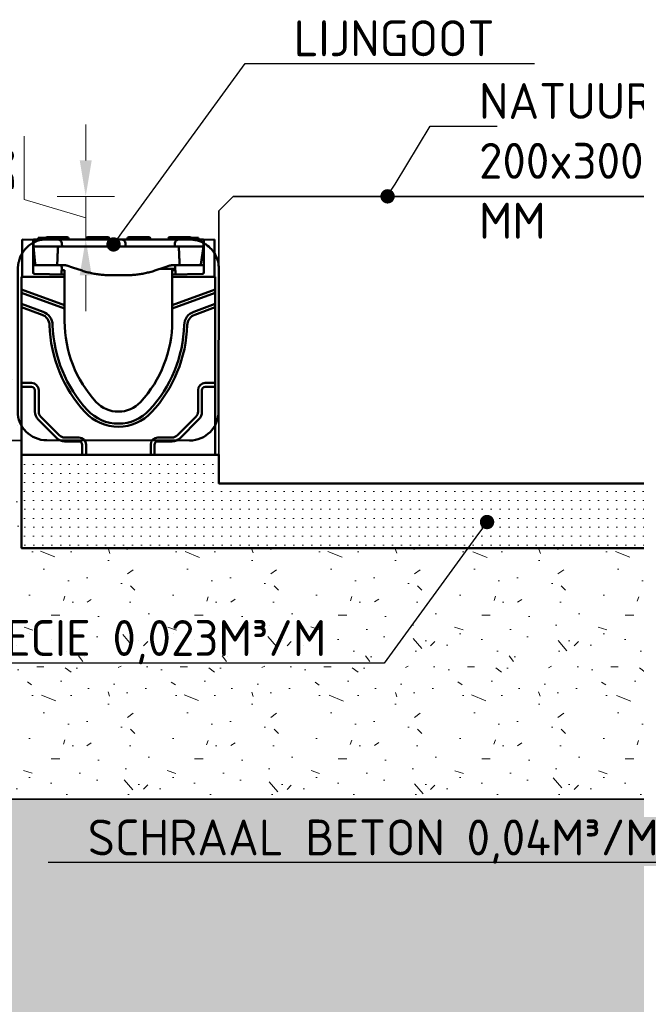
# Model space of a CAD drawing. Header units: metres. Extents: x 92403 to 95147, y 464428 to 465602.
# Tile 256 of 256: x 92610.011 to 92610.441, y 465103.598 to 465104.284. Entities that reach past the tile are written whole.
import ezdxf
from ezdxf import colors
from ezdxf.entities.mleader import LeaderData, LeaderLine
from ezdxf.math import Vec2, Vec3

# ---------------------------------------------------------------- set-up
doc = ezdxf.new("R2010")
doc.units = ezdxf.units.M
doc.linetypes.add('HIDDEN', pattern=[2.373, 1.58, -0.7929999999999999])
doc.layers.get('0').update_dxf_attribs({"linetype": 'CONTINUOUS'})
doc.layers.get('Defpoints').update_dxf_attribs({"linetype": 'CONTINUOUS'})
for name, color, linetype, lineweight in [('N-WE-GW-GROND_ZAND_CUNETZAND-AD-10', 7, 'CONTINUOUS', 18), ('N-WE-RI-HWA_GOOT_LIJNGOOT-GD', 150, 'CONTINUOUS', 50), ('N-WE-VH-VERHARDING_ASFALT-T25', 7, 'CONTINUOUS', 25), ('N-WE-VH-VERHARDING_BETON_SCHRAAL-GD', 252, 'CONTINUOUS', 50), ('N-WE-VH-VERHARDING_FUNDERING-AD-10', 252, 'CONTINUOUS', 18), ('N-WE-VH-VERHARDING_NATUURSTEEN-GD', 252, 'CONTINUOUS', 50), ('N-XX-GW-GROND_ZAND_FUNDERINGSZAND-AD-10', 7, 'CONTINUOUS', 18), ('N-XX-VH-VERHARDING_NATUURSTEEN-G', 252, 'CONTINUOUS', 35), ('X-XX-AL-VERWIJZING_DETAIL-M', 7, 'CONTINUOUS', 18)]:
    doc.layers.add(name, color=color, linetype=linetype, lineweight=lineweight)
doc.styles.add('NLCS-ISO-M10-T25', font='NLCS-ISO.ttf', dxfattribs={"height": 0.025})
doc.dimstyles.new('NLCS-M10-T25-PIJL_L2_H1', dxfattribs={"dimscale": 0.01, "dimtxt": 2.5, "dimasz": 2.5, "dimexe": 2, "dimexo": 2, "dimgap": 0.7, "dimtad": 1, "dimzin": 0, "dimdsep": 46, "dimtxsty": 'NLCS-ISO-M10-T25', "dimcen": 2.5, "dimdle": 2, "dimclrd": 256, "dimclre": 256, "dimclrt": 7, "dimadec": 1, "dimazin": 0, "dimtfac": 1, "dimtdec": 3, "dimtofl": 0, "dimtmove": 1, "dimatfit": 0, "dimfxl": 2, "dimfxlon": 1, "dimtfillclr": 256, "dimtolj": 1, "dimtzin": 0, "dimlwd": -1, "dimlwe": -1, "dimarcsym": 0})

# ---------------------------------------------------------------- blocks, each defined once
blk = doc.blocks.new('_Dot')
at = {"color": 0, "linetype": 'ByBlock', "lineweight": -2}
blk.add_line((-0.5, 0), (-1, 0), dxfattribs=at)
at = {"color": 0, "linetype": 'ByBlock', "const_width": 0.5}
blk.add_lwpolyline([(-0.25, 0, 1), (0.25, 0, 1)], format="xyb", close=True, dxfattribs=at)
blk = doc.blocks.new('*D466')
at = {"layer": 'Defpoints', "color": 0, "transparency": 16777216}
for p in [(92610.0569438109, 465104.161229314), (92610.14971132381, 465104.161229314), (92610.14971132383, 465104.131229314)]:
    blk.add_point(p, dxfattribs=at)
at = {"layer": 'X-XX-AL-VERWIJZING_DETAIL-M', "transparency": 16777216}
for p, q in [((92610.0569438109, 465104.186229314), (92610.0569438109, 465104.211229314)), ((92610.01394381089, 465104.1591293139), (92610.01394381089, 465104.2031293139)), ((92610.07694381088, 465104.161229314), (92610.03694381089, 465104.161229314)), ((92610.0569438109, 465104.131229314), (92610.0569438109, 465104.161229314)), ((92610.0569438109, 465104.146229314), (92610.01394381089, 465104.1591293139)), ((92610.07694381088, 465104.131229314), (92610.03694381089, 465104.131229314)), ((92610.0569438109, 465104.1062293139), (92610.0569438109, 465104.081229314))]:
    blk.add_line(p, q, dxfattribs=at)
for points in [[(92610.05277714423, 465104.186229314), (92610.06111047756, 465104.186229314), (92610.0569438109, 465104.161229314)], [(92610.05277714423, 465104.1062293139), (92610.06111047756, 465104.1062293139), (92610.0569438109, 465104.131229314)]]:
    blk.add_solid(points, dxfattribs=at)
at = {"layer": 'X-XX-AL-VERWIJZING_DETAIL-M', "color": 7, "transparency": 16777216, "insert": (92609.99444381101, 465104.1811293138), "char_height": 0.025, "attachment_point": 5, "rotation": 90, "style": 'NLCS-ISO-M10-T25'}
blk.add_mtext('\\A1;30', dxfattribs=at)
blk = doc.blocks.new('Goot')
at = {"color": 8, "transparency": 33554687}
for p, q in [((0.01691155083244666, 0.1509999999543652), (0.01152185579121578, 0.1509999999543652)), ((0.01152185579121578, 0.1509999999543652), (0.01152185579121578, 0.1499999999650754)), ((0.01777757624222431, 0.1514999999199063), (0.02025000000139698, 0.1514999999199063)), ((0.0292500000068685, 0.1514999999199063), (0.02025000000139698, 0.1514999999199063)), ((0.0292500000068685, 0.1514999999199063), (0.03172242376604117, 0.1514999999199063)), ((0.04627757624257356, 0.1514999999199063), (0.04875000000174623, 0.1514999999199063)), ((0.05775000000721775, 0.1514999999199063), (0.04875000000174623, 0.1514999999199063)), ((0.05775000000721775, 0.1514999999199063), (0.06022242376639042, 0.1514999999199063)), ((0.0747775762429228, 0.1514999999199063), (0.07725000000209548, 0.1514999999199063)), ((0.08624999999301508, 0.1514999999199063), (0.07725000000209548, 0.1514999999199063)), ((0.08624999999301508, 0.1514999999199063), (0.08872242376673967, 0.1514999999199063)), ((0.1032775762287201, 0.1514999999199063), (0.1057500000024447, 0.1514999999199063)), ((0.1147499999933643, 0.1514999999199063), (0.1057500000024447, 0.1514999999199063)), ((0.1147499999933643, 0.1514999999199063), (0.1172224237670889, 0.1514999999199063)), ((0.1182597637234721, 0.1510000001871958), (0.1180884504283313, 0.1510000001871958)), ((0.1213339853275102, 0.1510000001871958), (0.1182597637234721, 0.1510000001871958)), ((0.1232499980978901, 0.1510000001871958), (0.1213339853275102, 0.1510000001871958)), ((0.1233750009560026, 0.1510000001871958), (0.1232499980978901, 0.1510000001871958)), ((0.1233749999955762, 0.1509999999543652), (0.1233749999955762, 0.1499999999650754)), ((0.01677894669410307, 0.1505523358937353), (0.01674999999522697, 0.1499999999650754)), ((0.0327210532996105, 0.1505523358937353), (0.0327499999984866, 0.1499999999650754)), ((0.04527894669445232, 0.1505523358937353), (0.04524999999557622, 0.1499999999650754)), ((0.06122105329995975, 0.1505523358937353), (0.06124999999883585, 0.1499999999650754)), ((0.07377894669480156, 0.1505523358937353), (0.07374999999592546, 0.1499999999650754)), ((0.089721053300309, 0.1505523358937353), (0.08974999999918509, 0.1499999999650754)), ((0.1022789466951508, 0.1505523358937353), (0.1022499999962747, 0.1499999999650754)), ((0.1182210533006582, 0.1505523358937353), (0.1182499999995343, 0.1499999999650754)), ((0, 0.1149999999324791), (0.02999999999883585, 0.104080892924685)), ((0.02999999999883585, 0.1017997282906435), (0, 0.1127188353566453)), ((0.1049999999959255, 0.104080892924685), (0.1349999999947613, 0.1149999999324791)), ((0.1349999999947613, 0.1127188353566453), (0.1049999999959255, 0.1017997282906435)), ((0, 0.1050431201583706), (0.01501239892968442, 0.09957905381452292)), ((0.1199876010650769, 0.09957905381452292), (0.1349999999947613, 0.1050431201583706)), ((0.01427924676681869, 0.09756473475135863), (0, 0.1027619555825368)), ((0.1349999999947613, 0.1027619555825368), (0.1207207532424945, 0.09756473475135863)), ((0, 0.04999999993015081), (0.006999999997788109, 0.04999999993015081)), ((0.1279999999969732, 0.04999999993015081), (0.1349999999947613, 0.04999999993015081)), ((0.006999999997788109, 0.04732050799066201), (0, 0.04732050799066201)), ((0.009320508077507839, 0.02999999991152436), (0.009320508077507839, 0.04499999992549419)), ((0.01200000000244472, 0.04499999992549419), (0.01200000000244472, 0.02999999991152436)), ((0.1230000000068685, 0.02999999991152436), (0.1230000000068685, 0.04499999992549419)), ((0.1256794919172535, 0.04499999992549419), (0.1256794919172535, 0.02999999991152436)), ((0.1349999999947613, 0.04732050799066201), (0.1279999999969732, 0.04732050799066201)), ((0.02456977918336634, 0.01156977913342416), (0.01156977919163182, 0.02456977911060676)), ((0.01346446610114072, 0.02646446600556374), (0.02646446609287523, 0.01346446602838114)), ((0.1085355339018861, 0.01346446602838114), (0.1215355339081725, 0.02646446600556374)), ((0.1234302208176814, 0.02456977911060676), (0.110430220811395, 0.01156977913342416)), ((0.02999999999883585, 0.01199999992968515), (0.03999999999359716, 0.01199999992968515)), ((0.03999999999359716, 0.009320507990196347), (0.02999999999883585, 0.009320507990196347)), ((0.04232050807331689, -5.820766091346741e-11), (0.04232050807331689, 0.006999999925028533)), ((0.04499999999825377, 0.006999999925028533), (0.04499999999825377, -5.820766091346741e-11)), ((0.08999999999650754, -5.820766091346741e-11), (0.08999999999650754, 0.006999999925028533)), ((0.09267949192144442, 0.006999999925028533), (0.09267949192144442, -5.820766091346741e-11)), ((0.09500000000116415, 0.01199999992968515), (0.1049999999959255, 0.01199999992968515)), ((0.1049999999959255, 0.009320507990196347), (0.09500000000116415, 0.009320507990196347))]:
    blk.add_line(p, q, dxfattribs=at)
at = {"color": 8}
for p, q in [((0.008000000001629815, 0.149606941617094), (0.0004999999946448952, 0.1499999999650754)), ((0.0004999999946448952, 0.1499999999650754), (0.0004999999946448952, 0.1239999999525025)), ((0.008249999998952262, 0.149593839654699), (0.008000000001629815, 0.149606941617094)), ((0.008000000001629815, 0.1269826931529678), (0.008000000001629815, 0.149606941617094)), ((0.008249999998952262, 0.1499999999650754), (0.02514120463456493, 0.1499999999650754)), ((0.008249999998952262, 0.1449999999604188), (0.008249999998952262, 0.1499999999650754)), ((0.008249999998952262, 0.1449999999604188), (0.009522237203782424, 0.1328954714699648)), ((0.02825020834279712, 0.1449999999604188), (0.008249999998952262, 0.1449999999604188)), ((0.0342499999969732, 0.1499999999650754), (0.02514122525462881, 0.1499999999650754)), ((0.02825020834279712, 0.1449999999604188), (0.0281371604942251, 0.1471570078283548)), ((0.02825020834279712, 0.1449999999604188), (0.0342499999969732, 0.1449999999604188)), ((0.0565000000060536, 0.1499999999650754), (0.0342499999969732, 0.1499999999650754)), ((0.0342499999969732, 0.1449999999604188), (0.0565000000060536, 0.1449999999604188)), ((0.06560877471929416, 0.1499999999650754), (0.0565000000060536, 0.1499999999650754)), ((0.0565000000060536, 0.1449999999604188), (0.06249979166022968, 0.1449999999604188)), ((0.0626128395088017, 0.1471570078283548), (0.06249979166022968, 0.1449999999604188)), ((0.07250020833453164, 0.1449999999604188), (0.06249979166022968, 0.1449999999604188)), ((0.06560879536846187, 0.1499999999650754), (0.06939120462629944, 0.1499999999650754)), ((0.07850000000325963, 0.1499999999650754), (0.06939122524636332, 0.1499999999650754)), ((0.07250020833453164, 0.1449999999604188), (0.07238716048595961, 0.1471570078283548)), ((0.07250020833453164, 0.1449999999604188), (0.07850000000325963, 0.1449999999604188)), ((0.1007499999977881, 0.1499999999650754), (0.07850000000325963, 0.1499999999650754)), ((0.07850000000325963, 0.1449999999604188), (0.1007499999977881, 0.1449999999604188)), ((0.1098587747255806, 0.1499999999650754), (0.1007499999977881, 0.1499999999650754)), ((0.1007499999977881, 0.1449999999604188), (0.1067497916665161, 0.1449999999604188)), ((0.1068628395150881, 0.1471570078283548), (0.1067497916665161, 0.1449999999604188)), ((0.126749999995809, 0.1449999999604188), (0.1067497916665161, 0.1449999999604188)), ((0.1098587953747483, 0.1499999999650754), (0.126749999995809, 0.1499999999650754)), ((0.124880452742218, 0.1328479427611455), (0.126749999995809, 0.1449999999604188)), ((0.126749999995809, 0.1499999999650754), (0.126749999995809, 0.1449999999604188)), ((0.1269999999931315, 0.149606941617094), (0.126749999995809, 0.149593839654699)), ((0.1345000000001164, 0.1499999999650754), (0.1269999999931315, 0.149606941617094)), ((0.1269999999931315, 0.149606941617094), (0.1269999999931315, 0.1269826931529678)), ((0.1345000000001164, 0.1239999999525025), (0.1345000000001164, 0.1499999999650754)), ((0.1096534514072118, 0.1437179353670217), (0.1096534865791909, 0.1437179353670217)), ((0.02597379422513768, 0.1319918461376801), (0.01002620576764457, 0.1319918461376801)), ((0.01051675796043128, 0.1320000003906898), (0.01056897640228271, 0.1320000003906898)), ((0.01056897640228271, 0.1320000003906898), (0.01101676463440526, 0.1320000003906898)), ((0.01101676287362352, 0.1319999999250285), (0.02487703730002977, 0.1319999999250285)), ((0.02487703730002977, 0.1329476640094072), (0.02487703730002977, 0.1319999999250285)), ((0.0248770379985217, 0.1320000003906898), (0.02536533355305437, 0.1320000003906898)), ((0.02536533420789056, 0.1319999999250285), (0.02999999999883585, 0.1319999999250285)), ((0.02800000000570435, 0.1303776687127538), (0.0277968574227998, 0.1265018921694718)), ((0.02799999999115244, 0.1304899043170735), (0.02797105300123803, 0.1310421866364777)), ((0.02800000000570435, 0.1304899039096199), (0.02800000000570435, 0.1303776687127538)), ((0.03156204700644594, 0.1317497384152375), (0.03557879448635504, 0.1304287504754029)), ((0.03557879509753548, 0.1304287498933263), (0.04219339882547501, 0.128253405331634)), ((0.0928066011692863, 0.128253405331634), (0.09942120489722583, 0.1304287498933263)), ((0.09942120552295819, 0.1304287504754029), (0.1034379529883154, 0.1317497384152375)), ((0.1049999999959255, 0.1319999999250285), (0.1096346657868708, 0.1319999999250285)), ((0.1070000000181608, 0.1304899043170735), (0.1070289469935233, 0.1310421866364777)), ((0.1070000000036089, 0.1303776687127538), (0.1070000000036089, 0.1304899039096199)), ((0.1072031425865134, 0.1265018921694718), (0.1070000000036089, 0.1303776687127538)), ((0.1070000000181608, 0.1303776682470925), (0.1072031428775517, 0.1265018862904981)), ((0.1249737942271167, 0.1319918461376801), (0.1090262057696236, 0.1319918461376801)), ((0.1096346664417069, 0.1320000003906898), (0.1101229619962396, 0.1320000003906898)), ((0.1101229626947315, 0.1329476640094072), (0.1101229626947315, 0.1319999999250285)), ((0.1101229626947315, 0.1319999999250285), (0.1233902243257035, 0.1319999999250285)), ((0.1139832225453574, 0.1319918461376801), (0.1139832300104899, 0.1319999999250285)), ((0.1154830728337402, 0.1319999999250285), (0.1154830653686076, 0.1319918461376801)), ((0.1156999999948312, 0.1319999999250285), (0.1156999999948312, 0.1319918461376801)), ((0.1233902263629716, 0.1320000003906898), (0.1238920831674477, 0.1320000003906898)), ((0, 0.1149999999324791), (0, 0.1239999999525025)), ((0.02999999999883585, 0.1239999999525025), (0, 0.1239999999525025)), ((0.02999999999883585, 0.1256159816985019), (0.00898254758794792, 0.1259828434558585)), ((0.02790275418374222, 0.1285223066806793), (0.02999999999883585, 0.1284856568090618)), ((0.02999999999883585, 0.1284856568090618), (0.02999999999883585, 0.1279874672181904)), ((0.02999999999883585, 0.1279874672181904), (0.02999999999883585, 0.1259896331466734)), ((0.02999999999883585, 0.1256159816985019), (0.02999999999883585, 0.1259896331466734)), ((0.02999999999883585, 0.1239999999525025), (0.02999999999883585, 0.1256159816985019)), ((0.02999999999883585, 0.104080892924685), (0.02999999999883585, 0.1239999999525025)), ((0.0625, 0.1249999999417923), (0.07249999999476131, 0.1249999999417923)), ((0.09687379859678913, 0.1295909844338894), (0.1070412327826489, 0.1295909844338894)), ((0.1049999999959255, 0.1284856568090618), (0.1070972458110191, 0.1285223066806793)), ((0.1049999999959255, 0.1279874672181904), (0.1049999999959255, 0.1284856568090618)), ((0.1049999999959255, 0.1259896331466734), (0.1049999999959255, 0.1279874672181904)), ((0.1049999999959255, 0.1259896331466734), (0.1049999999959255, 0.1256159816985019)), ((0.1260174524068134, 0.1259828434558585), (0.1049999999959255, 0.1256159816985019)), ((0.1049999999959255, 0.1239999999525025), (0.1049999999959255, 0.1256159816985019)), ((0.1049999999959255, 0.1239999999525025), (0.1049999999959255, 0.104080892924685)), ((0.1349999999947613, 0.1239999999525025), (0.1049999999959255, 0.1239999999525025)), ((0.1349999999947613, 0.1239999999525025), (0.1349999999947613, 0.1149999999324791)), ((0, 0.1127188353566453), (0, 0.1149999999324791)), ((0, 0.1050431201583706), (0, 0.1127188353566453)), ((0.1349999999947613, 0.1149999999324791), (0.1349999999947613, 0.1127188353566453)), ((0.1349999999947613, 0.1127188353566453), (0.1349999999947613, 0.1050431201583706)), ((0, 0.1027619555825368), (0, 0.1050431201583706)), ((0.02999999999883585, 0.104080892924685), (0.02999999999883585, 0.1017997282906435)), ((0.1049999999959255, 0.1017997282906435), (0.1049999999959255, 0.104080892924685)), ((0.1349999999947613, 0.1050431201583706), (0.1349999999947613, 0.1027619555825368)), ((0, 0.04999999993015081), (0, 0.1027619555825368)), ((0.02999999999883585, 0.1017997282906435), (0.02999999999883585, 0.09299999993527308)), ((0.1049999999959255, 0.09299999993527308), (0.1049999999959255, 0.1017997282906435)), ((0.1349999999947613, 0.1027619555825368), (0.1349999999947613, 0.04999999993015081)), ((0, 0.04732050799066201), (0, 0.04999999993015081)), ((0.1349999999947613, 0.04999999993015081), (0.1349999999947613, 0.04732050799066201)), ((0, -5.820766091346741e-11), (0, 0.04732050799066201)), ((0.1349999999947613, 0.04732050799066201), (0.1349999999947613, -5.820766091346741e-11)), ((0.04232050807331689, -5.820766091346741e-11), (0, -5.820766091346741e-11)), ((0.04499999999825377, -5.820766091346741e-11), (0.04232050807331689, -5.820766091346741e-11)), ((0.08999999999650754, -5.820766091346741e-11), (0.04499999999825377, -5.820766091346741e-11)), ((0.09267949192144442, -5.820766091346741e-11), (0.08999999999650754, -5.820766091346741e-11)), ((0.1349999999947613, -5.820766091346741e-11), (0.09267949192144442, -5.820766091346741e-11))]:
    blk.add_line(p, q, dxfattribs=at)
at = {"color": 8, "flags": 128}
for points in [[(0.02577549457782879, 0.1449999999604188), (0.02574285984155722, 0.1449459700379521), (0.02571140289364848, 0.14489126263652), (0.02568113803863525, 0.1448359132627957), (0.02565207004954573, 0.1447799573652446), (0.02562422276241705, 0.1447234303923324), (0.0255975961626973, 0.1446663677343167), (0.02557220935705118, 0.1446088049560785), (0.02554807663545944, 0.1445507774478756), (0.02552520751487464, 0.1444923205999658), (0.025503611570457, 0.1444334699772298), (0.02548330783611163, 0.1443742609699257), (0.02546430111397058, 0.1443147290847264), (0.02544659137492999, 0.1442549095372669), (0.02543016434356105, 0.1441948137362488), (0.02541501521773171, 0.1441344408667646), (0.02540115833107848, 0.1440737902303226), (0.02538859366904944, 0.1440128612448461), (0.02537732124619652, 0.1439516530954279), (0.02536734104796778, 0.1438901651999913), (0.02535866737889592, 0.1438283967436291), (0.02535129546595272, 0.1437663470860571), (0.0253452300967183, 0.1437040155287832), (0.02534047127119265, 0.1436414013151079), (0.02533702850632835, 0.143578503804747)], [(0.1096629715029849, 0.143578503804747), (0.1096595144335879, 0.1436414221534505), (0.1096547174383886, 0.143704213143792), (0.1096485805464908, 0.1437668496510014), (0.1096411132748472, 0.1438293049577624), (0.1096323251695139, 0.1438915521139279), (0.1096222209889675, 0.1439535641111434), (0.1096108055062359, 0.1440153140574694), (0.1095980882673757, 0.1440767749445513), (0.1095840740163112, 0.1441379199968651), (0.1095687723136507, 0.1441987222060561), (0.1095521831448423, 0.1442591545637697), (0.1095343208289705, 0.1443191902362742), (0.1095152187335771, 0.1443787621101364), (0.1094949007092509, 0.1444378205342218), (0.1094733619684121, 0.144496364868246), (0.1094506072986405, 0.1445543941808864), (0.1094266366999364, 0.1446119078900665), (0.1094014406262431, 0.1446689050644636), (0.1093750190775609, 0.1447253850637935), (0.1093473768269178, 0.1447813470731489), (0.1093185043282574, 0.1448367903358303), (0.1092884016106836, 0.1448917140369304), (0.1092570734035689, 0.1449461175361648), (0.1092245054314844, 0.1449999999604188)], [(0.02533702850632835, 0.143578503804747), (0.02531747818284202, 0.1431355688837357), (0.02529796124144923, 0.1426926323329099), (0.02527847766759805, 0.1422496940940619), (0.02525902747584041, 0.1418067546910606), (0.0252396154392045, 0.1413638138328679), (0.02522023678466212, 0.14092087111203), (0.02520089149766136, 0.1404779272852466), (0.02518157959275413, 0.1400349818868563), (0.02516230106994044, 0.1395920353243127), (0.02514305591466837, 0.1391490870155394), (0.02512384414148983, 0.1387061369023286), (0.02510466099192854, 0.1382631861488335), (0.02508551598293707, 0.1378202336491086), (0.02506640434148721, 0.1373772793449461), (0.02504732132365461, 0.1369343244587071), (0.02502827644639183, 0.136491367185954), (0.02500926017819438, 0.1360484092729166), (0.02499027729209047, 0.1356054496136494), (0.02497132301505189, 0.1351624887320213), (0.02495240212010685, 0.13471952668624), (0.02493351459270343, 0.1342765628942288), (0.02491466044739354, 0.1338335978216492), (0.02489583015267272, 0.1333906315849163), (0.0248770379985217, 0.1329476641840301)], [(0.1101229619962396, 0.1329476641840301), (0.1101041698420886, 0.1333906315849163), (0.1100853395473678, 0.1338335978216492), (0.1100664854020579, 0.1342765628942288), (0.1100475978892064, 0.13471952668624), (0.1100286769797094, 0.1351624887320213), (0.1100097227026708, 0.1356054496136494), (0.1099907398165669, 0.1360484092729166), (0.1099717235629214, 0.136491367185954), (0.1099526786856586, 0.1369343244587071), (0.1099335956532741, 0.1373772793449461), (0.1099144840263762, 0.1378202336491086), (0.1098953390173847, 0.1382631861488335), (0.1098761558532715, 0.1387061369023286), (0.1098569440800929, 0.1391490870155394), (0.1098376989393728, 0.1395920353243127), (0.1098184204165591, 0.1400349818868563), (0.1097991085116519, 0.1404779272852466), (0.1097797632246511, 0.14092087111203), (0.1097603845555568, 0.1413638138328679), (0.1097409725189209, 0.1418067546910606), (0.1097215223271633, 0.1422496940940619), (0.109702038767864, 0.1426926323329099), (0.1096825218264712, 0.1431355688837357), (0.1096629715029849, 0.143578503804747)], [(0.02999999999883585, 0.1320000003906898), (0.03006215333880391, 0.1319996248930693), (0.03012458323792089, 0.1319984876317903), (0.03018728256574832, 0.1319965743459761), (0.03025025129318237, 0.1319938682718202), (0.03031348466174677, 0.1319903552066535), (0.03037698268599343, 0.1319860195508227), (0.03044074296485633, 0.1319808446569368), (0.03050476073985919, 0.1319748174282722), (0.03056903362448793, 0.1319679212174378), (0.03063355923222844, 0.1319601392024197), (0.0306983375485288, 0.1319514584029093), (0.03076336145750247, 0.1319418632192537), (0.0308286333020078, 0.1319313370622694), (0.03089414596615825, 0.1319198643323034), (0.03095989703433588, 0.1319074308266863), (0.03102588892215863, 0.1318940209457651), (0.03109211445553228, 0.1318796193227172), (0.03115857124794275, 0.1318642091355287), (0.03122525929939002, 0.1318477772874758), (0.03129217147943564, 0.1318303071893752), (0.03135931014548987, 0.1318117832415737), (0.03142667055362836, 0.1317921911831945), (0.03149425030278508, 0.1317715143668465), (0.03156204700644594, 0.1317497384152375)], [(0.1034379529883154, 0.1317497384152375), (0.1035057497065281, 0.1317715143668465), (0.1035733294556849, 0.1317921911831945), (0.1036406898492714, 0.1318117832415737), (0.1037078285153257, 0.1318303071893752), (0.1037747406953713, 0.1318477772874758), (0.1038414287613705, 0.1318642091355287), (0.1039078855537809, 0.1318796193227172), (0.1039741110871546, 0.1318940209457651), (0.1040401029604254, 0.1319074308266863), (0.1041058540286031, 0.1319198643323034), (0.1041713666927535, 0.1319313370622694), (0.1042366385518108, 0.1319418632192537), (0.1043016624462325, 0.1319514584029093), (0.1043664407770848, 0.1319601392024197), (0.1044309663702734, 0.1319679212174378), (0.1044952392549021, 0.1319748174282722), (0.104559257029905, 0.1319808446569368), (0.1046230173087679, 0.1319860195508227), (0.1046865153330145, 0.1319903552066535), (0.1047497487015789, 0.1319938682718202), (0.1048127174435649, 0.1319965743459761), (0.1048754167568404, 0.1319984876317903), (0.1049378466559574, 0.1319996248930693), (0.1049999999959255, 0.1320000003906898)], [(0.1070289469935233, 0.1310421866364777), (0.1070566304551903, 0.1312287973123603), (0.1071186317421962, 0.1314067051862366), (0.107213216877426, 0.1315701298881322), (0.1073364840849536, 0.1317125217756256), (0.1074845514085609, 0.1318295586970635), (0.1076518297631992, 0.1319164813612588), (0.1078322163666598, 0.1319705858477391), (0.1079246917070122, 0.1319845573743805), (0.1079691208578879, 0.131988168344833), (0.1080005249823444, 0.1319895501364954), (0.1081180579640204, 0.1319906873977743), (0.108215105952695, 0.1319910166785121), (0.1083403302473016, 0.1319913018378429), (0.1084895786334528, 0.131991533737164), (0.1086575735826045, 0.1319917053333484), (0.108838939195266, 0.1319918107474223), (0.1090262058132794, 0.1319918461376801)], [(0.1249737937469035, 0.1319918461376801), (0.1251616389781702, 0.131991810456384), (0.1253426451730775, 0.1319917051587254), (0.1255109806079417, 0.1319915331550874), (0.1256599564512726, 0.131991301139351), (0.1257852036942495, 0.1319910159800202), (0.125881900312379, 0.1319906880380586), (0.1259997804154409, 0.1319895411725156), (0.1260314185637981, 0.1319881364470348), (0.1260758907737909, 0.1319844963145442), (0.126168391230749, 0.131970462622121), (0.126348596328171, 0.1319163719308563), (0.1265155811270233, 0.131829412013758), (0.1266637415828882, 0.1317123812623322), (0.1267869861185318, 0.1315697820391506), (0.1268814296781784, 0.1314066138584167), (0.1269435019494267, 0.1312283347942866), (0.1269710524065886, 0.1310421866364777)], [(0.04219339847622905, 0.1282534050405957), (0.04301839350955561, 0.1279881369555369), (0.04384525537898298, 0.1277343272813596), (0.04467397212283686, 0.1274919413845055), (0.04550454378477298, 0.1272609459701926), (0.04633696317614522, 0.1270413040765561), (0.04717122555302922, 0.1268329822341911), (0.04800732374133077, 0.1266359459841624), (0.04884525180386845, 0.1264501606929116), (0.04968500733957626, 0.1262755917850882), (0.05052658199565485, 0.1261122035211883), (0.05136997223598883, 0.1259599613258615), (0.05221517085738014, 0.125818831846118), (0.05306217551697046, 0.12568879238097), (0.05391098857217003, 0.1255698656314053), (0.05476161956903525, 0.1254620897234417), (0.05561407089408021, 0.1253655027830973), (0.05646835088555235, 0.1252801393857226), (0.05732446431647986, 0.1252060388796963), (0.0581824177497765, 0.125143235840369), (0.05904221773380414, 0.1250917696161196), (0.05990386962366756, 0.1250516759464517), (0.06076737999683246, 0.1250229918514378), (0.06163275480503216, 0.1250057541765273), (0.0625, 0.1249999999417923)], [(0.07249999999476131, 0.1249999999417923), (0.07336724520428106, 0.1250057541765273), (0.07423261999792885, 0.1250229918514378), (0.07509613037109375, 0.1250516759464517), (0.07595778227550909, 0.1250917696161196), (0.0768175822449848, 0.125143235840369), (0.07767553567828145, 0.1252060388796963), (0.07853164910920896, 0.1252801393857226), (0.0793859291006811, 0.1253655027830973), (0.08023838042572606, 0.1254620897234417), (0.0810890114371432, 0.1255698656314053), (0.08193782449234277, 0.12568879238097), (0.08278482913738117, 0.125818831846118), (0.0836300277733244, 0.1259599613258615), (0.08447341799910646, 0.1261122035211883), (0.08531499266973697, 0.1262755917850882), (0.08615474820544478, 0.1264501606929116), (0.08699267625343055, 0.1266359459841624), (0.08782877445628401, 0.1268329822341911), (0.08866303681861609, 0.1270413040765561), (0.08949545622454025, 0.1272609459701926), (0.09032602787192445, 0.1274919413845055), (0.09115474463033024, 0.1277343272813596), (0.0919816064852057, 0.1279881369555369), (0.09280660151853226, 0.1282534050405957)]]:
    blk.add_lwpolyline(points, dxfattribs=at)
at = {"color": 8, "transparency": 33554687}
for centre, radius, start, end in [((0.01777757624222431, 0.1504999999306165), 0.001, 90, 176.9999996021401), ((0.03172242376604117, 0.1504999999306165), 0.001, 3.000000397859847, 90), ((0.04627757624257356, 0.1504999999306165), 0.001, 90, 176.9999996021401), ((0.06022242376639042, 0.1504999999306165), 0.001, 3.000000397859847, 90), ((0.0747775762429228, 0.1504999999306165), 0.001, 90, 176.9999996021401), ((0.08872242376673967, 0.1504999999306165), 0.001, 3.000000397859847, 90), ((0.1032775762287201, 0.1504999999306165), 0.001, 90, 176.9999996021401), ((0.1172224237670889, 0.1504999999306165), 0.001, 3.000000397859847, 90), ((0.01154308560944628, 0.09004719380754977), 0.0079999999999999, 1.671932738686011, 69.99999988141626), ((0.01154308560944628, 0.09004719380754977), 0.0101435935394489, 1.671932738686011, 69.99999988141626), ((0.123456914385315, 0.09004719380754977), 0.010143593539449, 110.0000001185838, 178.328067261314), ((0.123456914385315, 0.09004719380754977), 0.008, 110.0000001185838, 178.328067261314), ((0.1127045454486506, 0.09299999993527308), 0.0932045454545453, 181.671932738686, 222.8954725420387), ((0.1127045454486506, 0.09299999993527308), 0.0910609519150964, 181.671932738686, 222.8954725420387), ((0.0222954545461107, 0.09299999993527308), 0.0910609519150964, 317.1045274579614, 358.3280672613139), ((0.0222954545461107, 0.09299999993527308), 0.0932045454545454, 317.1045274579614, 358.3280672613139), ((0.006999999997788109, 0.04499999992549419), 0.005, 0, 90), ((0.1279999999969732, 0.04499999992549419), 0.005, 90, 180), ((0.006999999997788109, 0.04499999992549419), 0.0023205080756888, 0, 90), ((0.1279999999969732, 0.04499999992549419), 0.0023205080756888, 90, 180), ((0.01700000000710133, 0.02999999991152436), 0.0076794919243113, 180, 225), ((0.01700000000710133, 0.02999999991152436), 0.005, 180, 225), ((0.06750000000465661, 0.0509999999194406), 0.0315, 222.8954725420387, 317.1045274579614), ((0.06750000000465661, 0.0509999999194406), 0.029356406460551, 222.8954725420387, 317.1045274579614), ((0.1180000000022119, 0.02999999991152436), 0.005, 315, 0), ((0.1180000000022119, 0.02999999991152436), 0.0076794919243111, 315, 0), ((0.02999999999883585, 0.01699999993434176), 0.0076794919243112, 225, 270), ((0.02999999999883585, 0.01699999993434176), 0.005, 225, 270), ((0.03999999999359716, 0.006999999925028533), 0.005, 0, 90), ((0.03999999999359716, 0.006999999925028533), 0.0023205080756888, 0, 90), ((0.09500000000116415, 0.006999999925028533), 0.005, 90, 180), ((0.09500000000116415, 0.006999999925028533), 0.0023205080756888, 90, 180), ((0.1049999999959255, 0.01699999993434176), 0.005, 270, 315), ((0.1049999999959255, 0.01699999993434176), 0.0076794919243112, 270, 315)]:
    blk.add_arc(centre, radius, start, end, dxfattribs=at)
at = {"color": 8}
for centre, radius, start, end in [((0.02514122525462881, 0.1469999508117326), 0.0030000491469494, 3.000892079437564, 90.00039353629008), ((0.06560877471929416, 0.1469999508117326), 0.0030000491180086, 89.99960562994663, 176.9991112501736), ((0.06939122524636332, 0.1469999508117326), 0.0030000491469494, 3.000892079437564, 90.00039353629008), ((0.1098587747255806, 0.1469999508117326), 0.0030000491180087, 89.99960562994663, 176.9991112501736), ((0.01051675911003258, 0.1329999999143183), 0.001, 185.9999989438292, 270), ((0.1238920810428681, 0.1329999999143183), 0.001, 270, 351.2538362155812), ((0.1127045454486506, 0.09299999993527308), 0.0827045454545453, 180, 222.8954725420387), ((0.0222954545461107, 0.09299999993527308), 0.0827045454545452, 317.1045274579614, 0), ((0.06750000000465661, 0.0509999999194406), 0.021, 222.8954725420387, 317.1045274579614)]:
    blk.add_arc(centre, radius, start, end, dxfattribs=at)
for centre, major_axis, ratio, start_param, end_param in [((0.00902757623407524, 0.1309898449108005), (-0.0009986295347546, 5.23358511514e-05), 0.9999980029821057, 4.764748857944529, 6.283185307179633), ((0.01002894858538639, 0.131989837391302), (-0.0010013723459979, 5.4966268e-09), 0.0020039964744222, 4.715128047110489, 6.283185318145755), ((0.02597105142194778, 0.131989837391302), (-0.0010013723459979, -5.4966268e-09), 0.0020039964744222, 3.141592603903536, 4.709649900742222), ((0.02697242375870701, 0.1309898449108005), (0.0009986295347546, 5.23358511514e-05), 0.999998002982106, 0, 1.518436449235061), ((0.00900000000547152, 0.1269826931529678), (-2.58e-14, -0.001000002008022), 0.9999979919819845, 4.712388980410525, 6.265732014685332), ((0.02679822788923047, 0.1265542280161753), (0.0008903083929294, 0.0004553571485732), 0.999998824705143, 4.712388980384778, 5.758052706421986), ((0.1082017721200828, 0.1265542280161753), (-0.0009986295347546, -5.23358511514e-05), 0.9999980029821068, 0, 1.04566372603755), ((0.1260000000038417, 0.1269826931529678), (2.58e-14, -0.001000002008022), 0.9999979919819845, 0.01745329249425, 1.570796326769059)]:
    blk.add_ellipse(centre, major_axis=major_axis, ratio=ratio, start_param=start_param, end_param=end_param, dxfattribs=at)

msp = doc.modelspace()

# ---------------------------------------------------------------- hatches: boundary and pattern name
at = {"layer": 'N-WE-GW-GROND_ZAND_CUNETZAND-AD-10'}
h = msp.add_hatch(dxfattribs=at)
h.set_pattern_fill('AGW-GROND_ZAND_CUNETZAND', color=256, scale=0.01, pattern_type=2)
h.set_pattern_definition([(0, (2984.251750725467, 6081.999378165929), (0.00625, 0.00625), [0, -0.0125])])
h.paths.add_polyline_path([(92610.86474693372, 465103.3412293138), (92610.86474693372, 465103.7412293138), (92609.6647765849, 465103.7412293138), (92609.39971132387, 465103.7412293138), (92609.39971132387, 465103.3412293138)])
at = {"layer": 'N-WE-VH-VERHARDING_FUNDERING-AD-10'}
h = msp.add_hatch(dxfattribs=at)
h.set_pattern_fill('AVH-FUNDERING_GRANULAAT', color=256, scale=0.01, pattern_type=2)
h.set_pattern_definition([(0, (2984.346750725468, 6082.11337816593), (0, 0.1), [0, -0.1]), (0, (2984.347750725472, 6082.078378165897), (0, 0.1), [0, -0.1]), (0, (2984.350750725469, 6082.132378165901), (0, 0.1), [0, -0.1]), (338.1986, (2984.298750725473, 6082.101378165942), (0.3000000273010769, -0.099999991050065), [0.0107703, -0.5277461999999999]), (216.8699, (2984.308750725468, 6082.097378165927), (0.2999999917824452, 0.2000000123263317), [0.005, -0.495]), (130.6013, (2984.304750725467, 6082.094378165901), (0.5000000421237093, -0.5999999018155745), [0.0092195, -0.9127349]), (206.5651, (2984.271750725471, 6082.082378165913), (-0.09999991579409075, -0.1000001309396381), [0.0022361, -0.2213707]), (326.3099, (2984.269750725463, 6082.081378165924), (0.199999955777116, -0.1000001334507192), [0.0036056, -0.3569496]), (108.4349, (2984.27275072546, 6082.079378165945), (-0.09999984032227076, 0.2000000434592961), [0.003162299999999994, -0.3130654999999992]), (225, (2984.33575072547, 6082.072378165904), (-1.776356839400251e-17, -0.1000000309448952), [0.0042426, -0.1371787]), (0, (2984.332750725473, 6082.069378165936), (0.1, 0.1), [0.006, -0.094]), (135, (2984.338750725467, 6082.069378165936), (-0.1000000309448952, 8.881784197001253e-18), [0.0042426, -0.1371787]), (251.5651, (2984.323750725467, 6082.136378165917), (0.09999984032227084, 0.2000000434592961), [0.003162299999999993, -0.3130654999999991]), (0, (2984.322750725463, 6082.13337816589), (0.1, 0.1), [0.005, -0.095]), (143.1301, (2984.327750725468, 6082.13337816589), (-0.2999999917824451, 0.2000000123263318), [0.005, -0.495]), (213.6901, (2984.270750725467, 6082.137378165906), (0.199999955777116, 0.1000001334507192), [0.003605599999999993, -0.3569495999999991]), (341.5651, (2984.26775072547, 6082.135378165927), (-0.2000000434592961, 0.09999984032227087), [0.006324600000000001, -0.3099032]), (126.8699, (2984.273750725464, 6082.13337816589), (0.2000000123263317, -0.2999999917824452), [0.005, -0.495]), (0, (2984.299750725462, 6082.13337816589), (0, 0.1), [0, -0.1]), (0, (2984.27275072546, 6082.107378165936), (0, 0.1), [0, -0.1]), (0, (2984.300750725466, 6082.070378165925), (0, 0.1), [0, -0.1]), (0, (2984.327750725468, 6082.101378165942), (0, 0.1), [0, -0.1]), (0, (2984.298750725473, 6082.118378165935), (0, 0.1), [0, -0.1]), (0, (2984.276750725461, 6082.121378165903), (0, 0.1), [0, -0.1]), (0, (2984.285750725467, 6082.115378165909), (0, 0.1), [0, -0.1]), (0, (2984.281750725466, 6082.091378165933), (0, 0.1), [0, -0.1]), (0, (2984.257750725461, 6082.09537816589), (0, 0.1), [0, -0.1]), (0, (2984.258750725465, 6082.118378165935), (0, 0.1), [0, -0.1]), (0, (2984.255750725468, 6082.140378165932), (0, 0.1), [0, -0.1]), (0, (2984.28675072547, 6082.144378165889), (0, 0.1), [0, -0.1]), (0, (2984.308750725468, 6082.148378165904), (0, 0.1), [0, -0.1]), (0, (2984.343750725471, 6082.144378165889), (0, 0.1), [0, -0.1]), (0, (2984.319750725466, 6082.11337816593), (0, 0.1), [0, -0.1]), (0, (2984.309750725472, 6082.131378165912), (0, 0.1), [0, -0.1]), (0, (2984.317750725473, 6082.083378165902), (0, 0.1), [0, -0.1]), (0, (2984.28775072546, 6082.078378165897), (0, 0.1), [0, -0.1]), (0, (2984.317750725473, 6082.0563781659), (0, 0.1), [0, -0.1]), (0, (2984.284750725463, 6082.062378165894), (0, 0.1), [0, -0.1]), (0, (2984.252750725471, 6082.059378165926), (0, 0.1), [0, -0.1]), (0, (2984.264750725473, 6082.054378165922), (0, 0.1), [0, -0.1]), (0, (2984.265750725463, 6082.068378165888), (0, 0.1), [0, -0.1]), (0, (2984.332750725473, 6082.052378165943), (0, 0.1), [0, -0.1]), (0, (2984.34475072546, 6082.093378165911), (0, 0.1), [0, -0.1]), (0, (2984.33975072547, 6082.123378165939), (0, 0.1), [0, -0.1]), (0, (2984.293750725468, 6082.051378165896), (0, 0.1), [0, -0.1])])
h.paths.add_polyline_path([(92610.01221132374, 465103.9162293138), (92610.01221132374, 465103.9912293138), (92609.39971132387, 465103.9912293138), (92609.39971132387, 465103.7412293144), (92610.74471132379, 465103.7412293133), (92610.74471132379, 465103.9162293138)])
h = msp.add_hatch(dxfattribs=at)
h.set_pattern_fill('AVH-FUNDERING_ZANDCEMENTSTAB', color=256, scale=0.01, pattern_type=2)
h.set_pattern_definition([(0, (2984.251750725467, 6082.049378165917), (0.03125, 0.00625), [0, -0.00625])])
h.paths.add_polyline_path([(92610.01221132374, 465103.9162293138), (92610.01221132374, 465103.9512293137), (92610.01223022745, 465103.9162293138), (92610.49721132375, 465103.9162293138), (92610.45221132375, 465103.9612293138), (92610.45221132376, 465103.9612291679), (92610.19138763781, 465103.9162293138)])
h.paths.add_polyline_path([(92610.45221132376, 465103.9612291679), (92610.14721132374, 465103.9612293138), (92610.14971132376, 465103.9812293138), (92610.01215368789, 465103.9812293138), (92610.01221132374, 465103.951229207), (92610.01221132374, 465103.9162293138), (92610.19138763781, 465103.9162293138)])
at = {"layer": 'N-XX-GW-GROND_ZAND_FUNDERINGSZAND-AD-10'}
h = msp.add_hatch(dxfattribs=at)
h.set_pattern_fill('AGW-GROND_ZAND_FUNDERINGSZAND', color=256, scale=0.01, pattern_type=2)
h.set_pattern_definition([(37.50000000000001, (2984.251750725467, 6082.049378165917), (-0.0006299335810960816, 0.01926823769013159), [0, -0.0152, 0, -0.017, 0, -0.01625]), (7.499999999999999, (2984.251750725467, 6082.049378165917), (0.01769776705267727, 0.0282214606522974), [0, -0.008199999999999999, 0, -0.0137, 0, -0.00525]), (327.5, (2984.239450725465, 6082.049378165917), (0.03114141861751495, 5.659053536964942e-05), [0, -0.005, 0, -0.018, 0, -0.0235]), (317.5, (2984.239450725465, 6082.049378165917), (0.03006126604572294, 0.008776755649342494), [0, -0.0025, 0, -0.0118, 0, -0.0135])])
h.paths.add_polyline_path([(92609.39971132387, 465104.0412293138), (92609.39971132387, 465103.9912293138), (92610.01221132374, 465103.9912293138), (92610.00952949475, 465104.0115810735), (92610.00958366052, 465104.0412293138)])

# ---------------------------------------------------------------- linework, layer by layer
at = {"layer": 'N-WE-VH-VERHARDING_BETON_SCHRAAL-GD'}
msp.add_lwpolyline([(92610.01221132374, 465103.9812293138), (92610.01221132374, 465103.9162293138), (92610.49471132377, 465103.9162293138), (92610.44971132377, 465103.9612293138), (92610.14971132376, 465103.9612293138), (92610.14971132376, 465103.9812293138), (92610.14721132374, 465103.9812293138), (92610.01215368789, 465103.9812293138)], dxfattribs=at)
at = {"layer": 'N-WE-VH-VERHARDING_NATUURSTEEN-GD', "linetype": 'HIDDEN', "ltscale": 5, "flags": 128}
msp.add_lwpolyline([(92610.14089890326, 465104.127598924, -0.2480042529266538), (92610.14971109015, 465104.1108514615), (92610.14952926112, 465104.0113253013, -0.4142135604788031), (92610.12924229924, 465103.9911123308), (92610.02974246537, 465103.9912941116, -0.4142135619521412), (92610.00952949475, 465104.0115810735), (92610.00971132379, 465104.1111072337, -0.05615879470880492), (92610.01022726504, 465104.1156123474, -0.3499151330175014), (92610.02999828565, 465104.1313202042), (92610.1294981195, 465104.1311384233, -0.1507257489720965)], format="xyb", close=True, dxfattribs=at)
at = {"layer": 'N-XX-VH-VERHARDING_NATUURSTEEN-G', "flags": 128}
msp.add_lwpolyline([(92610.14971132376, 465103.9612293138), (92610.1497113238, 465104.1512293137), (92610.15971132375, 465104.1612293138), (92610.44971132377, 465104.1612293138), (92610.44971132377, 465103.9612293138)], close=True, dxfattribs=at)
for points in [[(92609.39971132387, 465103.9912293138), (92610.01221132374, 465103.9912293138)], [(92609.39971132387, 465103.7412293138), (92609.39971132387, 465103.7412293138), (92610.86474693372, 465103.7412293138)]]:
    msp.add_lwpolyline(points, dxfattribs=at)

# ---------------------------------------------------------------- block references
at = {"layer": 'N-WE-RI-HWA_GOOT_LIJNGOOT-GD'}
msp.add_blockref('Goot', (92610.01221132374, 465103.9812293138), dxfattribs=at)

# ---------------------------------------------------------------- dimensions: what is measured, and where the dimension line sits
at = {"layer": 'X-XX-AL-VERWIJZING_DETAIL-M'}
dim = msp.add_aligned_dim(p1=(92610.1497113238, 465104.1312293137), p2=(92610.14971132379, 465104.1612293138), distance=0.09276751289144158, dimstyle='NLCS-M10-T25-PIJL_L2_H1', override={"dimdec": 0, "dimlfac": 1000}, dxfattribs=at)
dim.commit()
dim.dimension.update_dxf_attribs({"geometry": '*D466', "text_midpoint": (92609.99444381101, 465104.1661293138)})

# ---------------------------------------------------------------- leaders
at = {"layer": 'N-WE-VH-VERHARDING_ASFALT-T25', "linetype": 'ByBlock'}
ml = msp.add_multileader_mtext('Standard', dxfattribs=at)
ml.set_content('LIJNGOOT', color=7, style='NLCS-ISO-M10-T25')
ml.set_leader_properties(color=256, lineweight=-1)
ml.set_arrow_properties(name='DOT')
ml.build(insert=Vec2(0, 0))
ml.multileader.update_dxf_attribs({"text_left_attachment_type": 5, "text_right_attachment_type": 5, "dogleg_length": 2.5, "arrow_head_size": 0.01, "scale": 0.01})
ctx = ml.context
ctx.base_point, ctx.scale, ctx.char_height, ctx.arrow_head_size, ctx.landing_gap_size, ctx.plane_origin = Vec3(92610.19292921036, 465104.2538366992), 0.01, 0.025, 0.01, 0.009000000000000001, Vec3(92610.07633798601, 465104.1277408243)
ctx.left_attachment, ctx.right_attachment = 5, 5
notes = []
notes.append((ctx, [(1, (1, 1, 0), (92610.16792921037, 465104.2538366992), (1, 0), 0.025, [(0, [(92610.07633798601, 465104.1277408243)], 0, [])])]))
ctx.mtext.insert, ctx.mtext.flow_direction = Vec3(92610.20192921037, 465104.2838366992), 5
ml = msp.add_multileader_mtext('Standard', dxfattribs=at)
ml.set_content('\\pxt42;NATUURSTEENBAND 200x300 MM', color=7, style='NLCS-ISO-M10-T25')
ml.set_leader_properties(color=256, lineweight=-1)
ml.set_arrow_properties(name='DOT')
ml.build(insert=Vec2(0, 0))
ml.multileader.update_dxf_attribs({"text_left_attachment_type": 5, "text_right_attachment_type": 5, "dogleg_length": 2.5, "arrow_head_size": 0.01, "scale": 0.01})
ctx = ml.context
ctx.base_point, ctx.scale, ctx.char_height, ctx.arrow_head_size, ctx.landing_gap_size, ctx.plane_origin = Vec3(92610.32199341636, 465104.2101215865), 0.01, 0.025, 0.01, 0.009000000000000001, Vec3(92610.194218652, 465104.1050212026)
ctx.left_attachment, ctx.right_attachment = 5, 5
notes.append((ctx, [(0, (1, 1, 0), (92610.29699341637, 465104.2101215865), (1, 0), 0.025, [(0, [(92610.26726765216, 465104.1612293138)], 0, [])])]))
ctx.mtext.insert, ctx.mtext.width, ctx.mtext.flow_direction = Vec3(92610.33099341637, 465104.2401215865), 1.247170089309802, 5
ml = msp.add_multileader_mtext('Standard', dxfattribs=at)
ml.set_content('\\A1;SCHRAAL BETON 0,04M³/M', color=7, style='NLCS-ISO-M10-T25')
ml.set_leader_properties(color=256, lineweight=-1)
ml.set_arrow_properties(name='DOT')
ml.build(insert=Vec2(0, 0))
ml.multileader.update_dxf_attribs({"text_left_attachment_type": 5, "text_right_attachment_type": 5, "dogleg_length": 2.5, "arrow_head_size": 0.01, "scale": 0.01})
ctx = ml.context
ctx.base_point, ctx.scale, ctx.char_height, ctx.arrow_head_size, ctx.landing_gap_size, ctx.plane_origin = Vec3(92610.04940992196, 465103.6971331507), 0.01, 0.025, 0.01, 0.009000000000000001, Vec3(92609.94660260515, 465103.8688071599)
ctx.left_attachment, ctx.right_attachment = 5, 5
notes.append((ctx, [(1, (1, 1, 0), (92610.49490992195, 465103.6971331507), (-1, 0), 0.025, [(0, [(92610.62811725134, 465103.9453058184)], 0, [])])]))
ctx.mtext.insert, ctx.mtext.flow_direction = Vec3(92610.05840992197, 465103.7271331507), 5
ml = msp.add_multileader_mtext('Standard', dxfattribs=at)
ml.set_content('\\A1;STELSPECIE 0,023M³/M', color=7, style='NLCS-ISO-M10-T25')
ml.set_leader_properties(color=256, lineweight=-1)
ml.set_arrow_properties(name='DOT')
ml.build(insert=Vec2(0, 0))
ml.multileader.update_dxf_attribs({"text_left_attachment_type": 5, "text_right_attachment_type": 5, "dogleg_length": 2.5, "arrow_head_size": 0.01, "scale": 0.01})
ctx = ml.context
ctx.base_point, ctx.scale, ctx.char_height, ctx.arrow_head_size, ctx.landing_gap_size, ctx.plane_origin = Vec3(92609.88196253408, 465103.8360625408), 0.01, 0.025, 0.01, 0.009000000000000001, Vec3(92609.71665521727, 465103.9636831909)
ctx.left_attachment, ctx.right_attachment = 5, 5
notes.append((ctx, [(1, (1, 1, 0), (92610.26496253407, 465103.8360625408), (-1, 0), 0.025, [(0, [(92610.33658638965, 465103.9343441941)], 0, [])])]))
ctx.mtext.insert, ctx.mtext.flow_direction = Vec3(92609.89096253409, 465103.8660625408), 5
for ctx, leaders in notes:
    for number, flags, end, landing, length, lines in leaders:
        leader = LeaderData()
        leader.index, (leader.has_last_leader_line, leader.has_dogleg_vector, leader.attachment_direction) = number, flags
        leader.last_leader_point, leader.dogleg_vector, leader.dogleg_length = Vec3(end), Vec3(landing), length
        for number, points, colour, breaks in lines:
            line = LeaderLine()
            line.index, line.vertices, line.color, line.breaks = number, Vec3.list(points), colors.encode_raw_color(colour), breaks
            leader.lines.append(line)
        ctx.leaders.append(leader)

doc.saveas('drawing.dxf')
